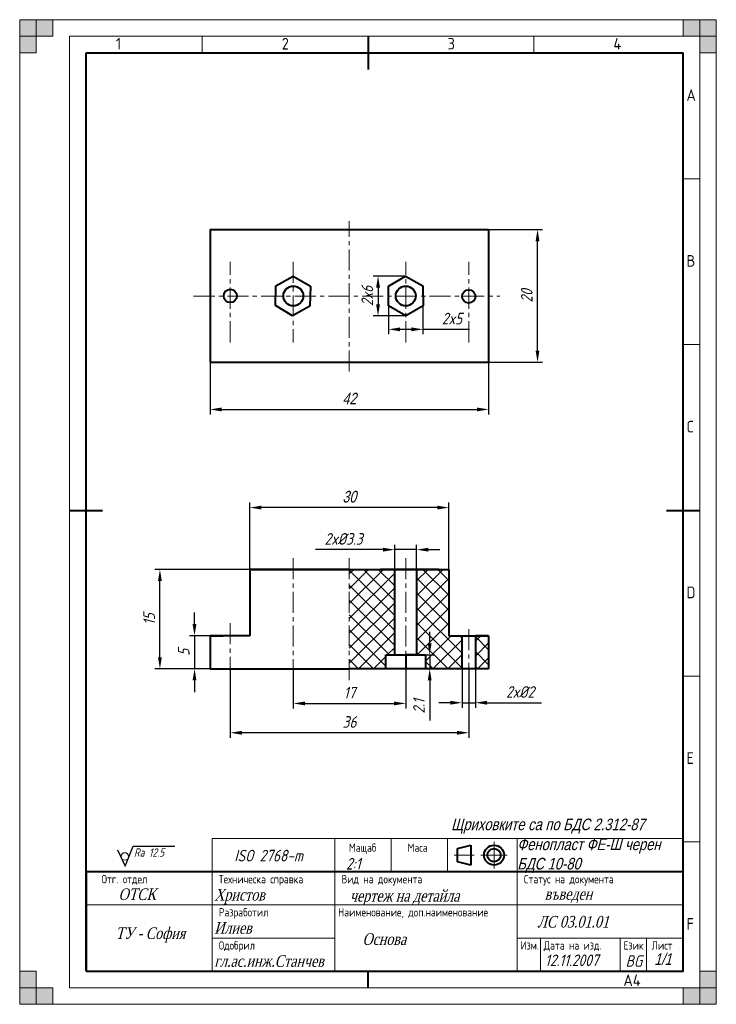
# Model space of a CAD drawing. Extents: x 0 to 210, y 0 to 297.
import ezdxf
from ezdxf.enums import TextEntityAlignment as Align

# ---------------------------------------------------------------- set-up
doc = ezdxf.new("R2010")
doc.units = 0
doc.linetypes.add('CENTER', pattern=[50.8, 31.75, -6.35, 6.35, -6.35])
doc.layers.get('DEFPOINTS').update_dxf_attribs({"linetype": 'CONTINUOUS'})
for name, color, linetype, lineweight in [('Axis Line', 6, 'CENTER', 20), ('AxisLine', 6, 'CENTER', 20), ('Hatch', 3, 'CONTINUOUS', 20), ('Text35', 3, 'CONTINUOUS', 35), ('Text50', 9, 'CONTINUOUS', 50), ('Thick Line', 5, 'CONTINUOUS', 40), ('ThickLine', 5, 'CONTINUOUS', 40), ('Thin Line', 1, 'CONTINUOUS', 20), ('ThinLine', 1, 'CONTINUOUS', 20)]:
    doc.layers.add(name, color=color, linetype=linetype, lineweight=lineweight)
doc.layers.add('DIML35', color=1, linetype='CONTINUOUS')
doc.styles.add('ISO Proportional', font='isocp.shx')
doc.styles.get("Standard").update_dxf_attribs({"font": 'simplexc.shx', "width": 0.8, "oblique": 15})
doc.styles.add('WFTEXTn', font='simplexc.shx', dxfattribs={"width": 0.8})
doc.dimstyles.get("Standard").update_dxf_attribs({"dimtxt": 3.5, "dimasz": 3.5, "dimexe": 1.5, "dimexo": 0, "dimgap": 1.5, "dimtad": 1, "dimdsep": 46, "dimtxsty": 'Standard', "dimcen": -1.5, "dimdle": 1.25, "dimadec": 0, "dimazin": 0, "dimtfac": 0.75, "dimtdec": 1, "dimtmove": 0, "dimatfit": 3, "dimfxl": 0, "dimtolj": 1, "dimarcsym": 0})

# ---------------------------------------------------------------- blocks, each defined once
blk = doc.blocks.new('*D6')
at = {"layer": 'DEFPOINTS', "color": 0, "ltscale": 0.2}
for p in [(141.37, 233.67), (156.11, 233.67), (141.37, 193.67)]:
    blk.add_point(p, dxfattribs=at)
at = {"layer": 'ThinLine', "color": 0, "lineweight": -2, "ltscale": 0.2}
for p, q in [((141.37, 233.67), (157.61, 233.67)), ((156.11, 197.17), (156.11, 230.17)), ((141.37, 193.67), (157.61, 193.67))]:
    blk.add_line(p, q, dxfattribs=at)
at = {"layer": 'ThinLine', "color": 0, "ltscale": 0.2}
for points in [[(155.52, 230.17), (156.69, 230.17), (156.11, 233.67)], [(155.52, 197.17), (156.69, 197.17), (156.11, 193.67)]]:
    blk.add_solid(points, dxfattribs=at)
at = {"layer": 'ThinLine', "color": 0, "ltscale": 0.2, "insert": (152.86, 213.67), "char_height": 3.5, "attachment_point": 5, "rotation": 90}
blk.add_mtext('\\A1;20', dxfattribs=at)
blk = doc.blocks.new('*D14')
at = {"layer": 'DEFPOINTS', "color": 0, "ltscale": 0.2}
for p in [(57.37, 193.67), (141.37, 193.67), (141.37, 179.43)]:
    blk.add_point(p, dxfattribs=at)
at = {"layer": 'Thin Line', "color": 0, "lineweight": -2, "ltscale": 0.2}
for p, q in [((57.37, 193.67), (57.37, 177.93)), ((141.37, 193.67), (141.37, 177.93)), ((60.87, 179.43), (137.87, 179.43))]:
    blk.add_line(p, q, dxfattribs=at)
at = {"layer": 'Thin Line', "color": 0, "ltscale": 0.2}
for points in [[(60.87, 180.01), (60.87, 178.85), (57.37, 179.43)], [(137.87, 180.01), (137.87, 178.85), (141.37, 179.43)]]:
    blk.add_solid(points, dxfattribs=at)
at = {"layer": 'Thin Line', "color": 0, "ltscale": 0.2, "insert": (99.37, 182.71), "char_height": 3.5, "attachment_point": 5}
blk.add_mtext('\\A1;{\\fProxy 1|b0|i0|c204|p0;42}', dxfattribs=at)
blk = doc.blocks.new('*D15')
at = {"layer": 'DEFPOINTS', "color": 0, "ltscale": 0.2}
for p in [(69.37, 149.83), (69.37, 131.18), (129.37, 131.18)]:
    blk.add_point(p, dxfattribs=at)
at = {"layer": 'Thin Line', "color": 0, "lineweight": -2, "ltscale": 0.2}
for p, q in [((69.37, 131.18), (69.37, 151.33)), ((125.87, 149.83), (72.87, 149.83)), ((129.37, 131.18), (129.37, 151.33))]:
    blk.add_line(p, q, dxfattribs=at)
at = {"layer": 'Thin Line', "color": 0, "ltscale": 0.2}
for points in [[(72.87, 150.42), (72.87, 149.25), (69.37, 149.83)], [(125.87, 150.42), (125.87, 149.25), (129.37, 149.83)]]:
    blk.add_solid(points, dxfattribs=at)
at = {"layer": 'Thin Line', "color": 0, "ltscale": 0.2, "insert": (99.37, 153.1), "char_height": 3.5, "attachment_point": 5}
blk.add_mtext('\\A1;{\\fProxy 1|b0|i0|c204|p0;30}', dxfattribs=at)
blk = doc.blocks.new('*D16')
at = {"layer": 'DEFPOINTS', "color": 0, "ltscale": 0.2}
for p in [(113.07, 137.14), (113.07, 131.18), (119.67, 131.18)]:
    blk.add_point(p, dxfattribs=at)
at = {"layer": 'Thin Line', "color": 0, "lineweight": -2, "ltscale": 0.2}
for p, q in [((109.57, 137.14), (89.2, 137.14)), ((113.07, 131.18), (113.07, 138.64)), ((119.67, 137.14), (113.07, 137.14)), ((119.67, 131.18), (119.67, 138.64)), ((123.17, 137.14), (126.67, 137.14))]:
    blk.add_line(p, q, dxfattribs=at)
at = {"layer": 'Thin Line', "color": 0, "ltscale": 0.2}
for points in [[(109.57, 137.72), (109.57, 136.56), (113.07, 137.14)], [(123.17, 137.72), (123.17, 136.56), (119.67, 137.14)]]:
    blk.add_solid(points, dxfattribs=at)
at = {"layer": 'Thin Line', "color": 0, "ltscale": 0.2, "insert": (97.64, 140.39), "char_height": 3.5, "attachment_point": 5}
blk.add_mtext('\\A1;2x%%c3.3', dxfattribs=at)
blk = doc.blocks.new('*D17')
at = {"layer": 'DEFPOINTS', "color": 0, "ltscale": 0.2}
for p in [(82.49, 101.18), (116.37, 101.18), (116.37, 90.76)]:
    blk.add_point(p, dxfattribs=at)
at = {"layer": 'Thin Line', "color": 0, "lineweight": -2, "ltscale": 0.2}
for p, q in [((82.49, 101.18), (82.49, 89.26)), ((116.37, 101.18), (116.37, 89.26)), ((85.99, 90.76), (112.87, 90.76))]:
    blk.add_line(p, q, dxfattribs=at)
at = {"layer": 'Thin Line', "color": 0, "ltscale": 0.2}
for points in [[(85.99, 91.34), (85.99, 90.17), (82.49, 90.76)], [(112.87, 91.34), (112.87, 90.17), (116.37, 90.76)]]:
    blk.add_solid(points, dxfattribs=at)
at = {"layer": 'Thin Line', "color": 0, "ltscale": 0.2, "insert": (99.43, 94.01), "char_height": 3.5, "attachment_point": 5}
blk.add_mtext('\\A1;17', dxfattribs=at)
blk = doc.blocks.new('*D18')
at = {"layer": 'DEFPOINTS', "color": 0, "ltscale": 0.2}
for p in [(63.49, 101.18), (135.38, 101.18), (63.49, 81.91)]:
    blk.add_point(p, dxfattribs=at)
at = {"layer": 'Thin Line', "color": 0, "lineweight": -2, "ltscale": 0.2}
for p, q in [((63.49, 101.18), (63.49, 80.41)), ((135.38, 101.18), (135.38, 80.41)), ((131.88, 81.91), (66.99, 81.91))]:
    blk.add_line(p, q, dxfattribs=at)
at = {"layer": 'Thin Line', "color": 0, "ltscale": 0.2}
for points in [[(66.99, 82.49), (66.99, 81.32), (63.49, 81.91)], [(131.88, 82.49), (131.88, 81.32), (135.38, 81.91)]]:
    blk.add_solid(points, dxfattribs=at)
at = {"layer": 'Thin Line', "color": 0, "ltscale": 0.2, "insert": (99.43, 85.16), "char_height": 3.5, "attachment_point": 5}
blk.add_mtext('\\A1;36', dxfattribs=at)
blk = doc.blocks.new('*D19')
at = {"layer": 'DEFPOINTS', "color": 0, "ltscale": 0.2}
for p in [(133.37, 101.18), (137.37, 101.18), (137.37, 90.97)]:
    blk.add_point(p, dxfattribs=at)
at = {"layer": 'Thin Line', "color": 0, "lineweight": -2, "ltscale": 0.2}
for p, q in [((133.37, 101.18), (133.37, 89.47)), ((137.37, 101.18), (137.37, 89.47)), ((129.87, 90.97), (126.37, 90.97)), ((133.37, 90.97), (137.37, 90.97)), ((140.87, 90.97), (157.33, 90.97))]:
    blk.add_line(p, q, dxfattribs=at)
at = {"layer": 'Thin Line', "color": 0, "ltscale": 0.2}
for points in [[(129.87, 91.55), (129.87, 90.39), (133.37, 90.97)], [(140.87, 91.55), (140.87, 90.39), (137.37, 90.97)]]:
    blk.add_solid(points, dxfattribs=at)
at = {"layer": 'Thin Line', "color": 0, "ltscale": 0.2, "insert": (150.85, 94.22), "char_height": 3.5, "attachment_point": 5}
blk.add_mtext('\\A1;2x%%c2', dxfattribs=at)
blk = doc.blocks.new('*D20')
at = {"layer": 'DEFPOINTS', "color": 0, "ltscale": 0.2}
for p in [(57.37, 111.18), (52.7, 101.18), (57.37, 101.18)]:
    blk.add_point(p, dxfattribs=at)
at = {"layer": 'Thin Line', "color": 0, "lineweight": -2, "ltscale": 0.2}
for p, q in [((52.7, 114.68), (52.7, 118.18)), ((57.37, 111.18), (51.2, 111.18)), ((52.7, 111.18), (52.7, 101.18)), ((57.37, 101.18), (51.2, 101.18)), ((52.7, 97.68), (52.7, 94.18))]:
    blk.add_line(p, q, dxfattribs=at)
at = {"layer": 'Thin Line', "color": 0, "ltscale": 0.2}
for points in [[(52.11, 114.68), (53.28, 114.68), (52.7, 111.18)], [(52.11, 97.68), (53.28, 97.68), (52.7, 101.18)]]:
    blk.add_solid(points, dxfattribs=at)
at = {"layer": 'Thin Line', "color": 0, "ltscale": 0.2, "insert": (49.45, 106.18), "char_height": 3.5, "attachment_point": 5, "rotation": 90}
blk.add_mtext('\\A1;5', dxfattribs=at)
blk = doc.blocks.new('*D21')
at = {"layer": 'DEFPOINTS', "color": 0, "ltscale": 0.2}
for p in [(42.27, 131.18), (69.37, 131.18), (57.37, 101.18)]:
    blk.add_point(p, dxfattribs=at)
at = {"layer": 'Thin Line', "color": 0, "lineweight": -2, "ltscale": 0.2}
for p, q in [((69.37, 131.18), (40.77, 131.18)), ((42.27, 104.68), (42.27, 127.68)), ((57.37, 101.18), (40.77, 101.18))]:
    blk.add_line(p, q, dxfattribs=at)
at = {"layer": 'Thin Line', "color": 0, "ltscale": 0.2}
for points in [[(41.69, 127.68), (42.85, 127.68), (42.27, 131.18)], [(41.69, 104.68), (42.85, 104.68), (42.27, 101.18)]]:
    blk.add_solid(points, dxfattribs=at)
at = {"layer": 'Thin Line', "color": 0, "ltscale": 0.2, "insert": (39.02, 116.18), "char_height": 3.5, "attachment_point": 5, "rotation": 90}
blk.add_mtext('\\A1;15', dxfattribs=at)
blk = doc.blocks.new('*D22')
at = {"layer": 'DEFPOINTS', "color": 0, "ltscale": 0.2}
for p in [(122.37, 105.38), (122.37, 101.18), (123.6, 101.18)]:
    blk.add_point(p, dxfattribs=at)
at = {"layer": 'Thin Line', "color": 0, "lineweight": -2, "ltscale": 0.2}
for p, q in [((123.6, 108.88), (123.6, 112.38)), ((122.37, 105.38), (125.1, 105.38)), ((123.6, 105.38), (123.6, 101.18)), ((122.37, 101.18), (125.1, 101.18)), ((123.6, 97.68), (123.6, 85.58))]:
    blk.add_line(p, q, dxfattribs=at)
at = {"layer": 'Thin Line', "color": 0, "ltscale": 0.2}
for points in [[(123.02, 108.88), (124.18, 108.88), (123.6, 105.38)], [(123.02, 97.68), (124.18, 97.68), (123.6, 101.18)]]:
    blk.add_solid(points, dxfattribs=at)
at = {"layer": 'Thin Line', "color": 0, "ltscale": 0.2, "insert": (120.35, 89.88), "char_height": 3.5, "attachment_point": 5, "rotation": 90}
blk.add_mtext('\\A1;2.1', dxfattribs=at)
blk = doc.blocks.new('*D23')
at = {"layer": 'DEFPOINTS', "color": 0, "ltscale": 0.2}
for p in [(116.34, 219.67), (108.03, 207.67), (116.4, 207.67)]:
    blk.add_point(p, dxfattribs=at)
at = {"layer": 'Thin Line', "color": 0, "lineweight": -2, "ltscale": 0.2}
for p, q in [((116.34, 219.67), (106.53, 219.67)), ((108.03, 216.17), (108.03, 211.17)), ((116.4, 207.67), (106.53, 207.67))]:
    blk.add_line(p, q, dxfattribs=at)
at = {"layer": 'Thin Line', "color": 0, "ltscale": 0.2}
for points in [[(107.44, 216.17), (108.61, 216.17), (108.03, 219.67)], [(107.44, 211.17), (108.61, 211.17), (108.03, 207.67)]]:
    blk.add_solid(points, dxfattribs=at)
at = {"layer": 'Thin Line', "color": 0, "ltscale": 0.2, "insert": (104.78, 213.67), "char_height": 3.5, "attachment_point": 5, "rotation": 90}
blk.add_mtext('\\A1;2x6', dxfattribs=at)
blk = doc.blocks.new('*D24')
at = {"layer": 'DEFPOINTS', "color": 0, "ltscale": 0.2}
for p in [(111.19, 210.65), (121.58, 210.69), (121.58, 203.6)]:
    blk.add_point(p, dxfattribs=at)
at = {"layer": 'Thin Line', "color": 0, "lineweight": -2, "ltscale": 0.2}
for p, q in [((111.19, 210.65), (111.19, 202.1)), ((121.58, 210.69), (121.58, 202.1)), ((114.69, 203.6), (118.08, 203.6)), ((121.58, 203.6), (135.55, 203.6))]:
    blk.add_line(p, q, dxfattribs=at)
at = {"layer": 'Thin Line', "color": 0, "ltscale": 0.2}
for points in [[(114.69, 204.18), (114.69, 203.01), (111.19, 203.6)], [(118.08, 204.18), (118.08, 203.01), (121.58, 203.6)]]:
    blk.add_solid(points, dxfattribs=at)
at = {"layer": 'Thin Line', "color": 0, "ltscale": 0.2, "insert": (130.32, 206.85), "char_height": 3.5, "attachment_point": 5}
blk.add_mtext('\\A1;2x5', dxfattribs=at)

msp = doc.modelspace()

# ---------------------------------------------------------------- hatches: boundary and pattern name
at = {"layer": 'Hatch', "ltscale": 0.2}
h = msp.add_hatch(dxfattribs=at)
h.set_pattern_fill('ANSI37', color=256, style=0)
h.set_pattern_definition([(45, (21.328, -109.8245), (-2.245064, 2.245064), []), (135, (21.328, -109.8245), (-2.245064, -2.245064), [])])
h.paths.add_polyline_path([(113.071, 131.182), (99.371, 131.182), (99.371, 101.182), (110.371, 101.182), (110.371, 105.382), (113.071, 105.382)])
h.paths.add_polyline_path([(119.671, 105.382), (122.371, 105.382), (122.371, 101.182), (122.671, 101.182), (133.371, 101.182), (133.371, 111.182), (129.371, 111.182), (129.371, 131.182), (119.671, 131.182)])
h.paths.add_polyline_path([(137.371, 101.182), (141.371, 101.182), (141.371, 111.182), (137.371, 111.182)])
at = {"layer": 'ThinLine'}
for points in [[(0, 297), (5, 297), (5, 287), (0, 287)], [(0, 292), (10, 292), (10, 297), (0, 297)], [(210, 297), (210, 292), (200, 292), (200, 297)], [(205, 297), (205, 287), (210, 287), (210, 297)], [(5, 0), (5, 10), (0, 10), (0, 0)], [(210, 0), (205, 0), (205, 10), (210, 10)], [(0, 0), (0, 5), (10, 5), (10, 0)], [(210, 5), (200, 5), (200, 0), (210, 0)]]:
    msp.add_hatch(color=256, dxfattribs=at).paths.add_polyline_path(points)

# ---------------------------------------------------------------- linework, layer by layer
at = {"layer": 'Axis Line', "ltscale": 0.2}
for p, q in [((52.435, 213.617), (144.72, 213.617)), ((82.485, 134.561), (82.485, 97.434)), ((116.371, 134.561), (116.371, 97.659)), ((63.489, 114.949), (63.489, 97.434)), ((135.376, 113.159), (135.376, 97.659))]:
    msp.add_line(p, q, dxfattribs=at)
at = {"layer": 'AxisLine', "ltscale": 0.2}
for p, q in [((99.371, 190.846), (99.371, 236.257)), ((63.489, 199.671), (63.489, 223.937)), ((82.485, 223.937), (82.485, 199.671)), ((116.371, 199.671), (116.371, 223.937)), ((135.371, 199.671), (135.371, 223.937)), ((99.371, 134.561), (99.371, 97.434))]:
    msp.add_line(p, q, dxfattribs=at)
at = {"layer": 'DIML35', "ltscale": 0.5}
for p, q in [((31.82, 41.706), (34.25, 47.742)), ((34.25, 47.742), (46.738, 47.742)), ((29.447, 46.592), (31.82, 41.666))]:
    msp.add_line(p, q, dxfattribs=at)
at = {"layer": 'Thick Line', "linetype": 'Continuous'}
for p, q in [((57.371, 233.669), (141.371, 233.669)), ((57.371, 233.669), (57.371, 193.669)), ((141.371, 233.669), (141.371, 193.669)), ((77.232, 216.768), (82.485, 219.669)), ((82.485, 219.669), (87.624, 216.571)), ((111.161, 216.645), (116.343, 219.669)), ((116.343, 219.669), (121.553, 216.693)), ((77.118, 210.768), (77.232, 216.768)), ((87.624, 216.571), (87.51, 210.571)), ((111.189, 210.645), (111.161, 216.645)), ((121.553, 216.693), (121.581, 210.693)), ((82.257, 207.669), (77.118, 210.768)), ((87.51, 210.571), (82.257, 207.669)), ((116.399, 207.669), (111.189, 210.645)), ((121.581, 210.693), (116.399, 207.669)), ((57.371, 193.669), (141.371, 193.669))]:
    msp.add_line(p, q, dxfattribs=at)
at = {"layer": 'Thick Line'}
for p, q in [((76.371, 131.182), (89.971, 131.182)), ((126.371, 131.182), (108.771, 131.182)), ((122.371, 131.182), (108.771, 131.182))]:
    msp.add_line(p, q, dxfattribs=at)
at = {"layer": 'Thick Line', "linetype": 'Continuous'}
for centre, radius in [((63.489, 213.669), 2), ((82.485, 213.669), 3), ((116.371, 213.669), 3)]:
    msp.add_circle(centre, radius, dxfattribs=at)
at = {"layer": 'ThickLine'}
for p, q in [((105, 292), (105, 282)), ((20, 10), (20, 287)), ((20, 287), (200, 287)), ((200, 10), (200, 287)), ((15, 149), (25, 149)), ((195, 149), (205, 149)), ((132, 47), (136, 48)), ((136, 48), (136, 42)), ((132, 43), (132, 47)), ((136, 42), (132, 43)), ((105, 5), (105, 10))]:
    msp.add_line(p, q, dxfattribs=at)
at = {"layer": 'ThickLine', "ltscale": 0.2}
for p, q in [((99.371, 131.182), (69.371, 131.182)), ((69.371, 131.182), (69.371, 111.182)), ((69.371, 131.182), (111.371, 131.182)), ((69.371, 131.182), (99.371, 131.182)), ((69.371, 131.182), (99.371, 131.182)), ((79.371, 131.182), (79.571, 131.182)), ((85.371, 131.182), (85.171, 131.182)), ((99.371, 131.182), (129.371, 131.182)), ((113.071, 105.382), (113.071, 131.182)), ((119.671, 131.182), (119.671, 105.382)), ((129.371, 131.182), (129.371, 111.182)), ((69.371, 111.182), (57.371, 111.182)), ((57.371, 111.182), (57.371, 101.182)), ((57.371, 111.182), (61.371, 111.182)), ((129.371, 111.182), (141.371, 111.182)), ((133.371, 101.182), (133.371, 111.182)), ((141.371, 111.182), (137.371, 111.182)), ((137.371, 111.182), (137.371, 101.182)), ((141.371, 111.182), (141.371, 101.182)), ((110.371, 101.182), (110.371, 105.382)), ((110.371, 105.382), (113.071, 105.382)), ((113.071, 105.382), (119.671, 105.382)), ((119.671, 105.382), (116.371, 105.382)), ((116.371, 105.382), (116.371, 101.182)), ((119.671, 105.382), (122.371, 105.382)), ((122.371, 105.382), (122.371, 101.182)), ((57.371, 101.182), (99.371, 101.182)), ((61.371, 101.182), (65.371, 101.182)), ((141.371, 101.182), (99.371, 101.182)), ((122.371, 101.182), (110.371, 101.182)), ((122.671, 101.182), (110.671, 101.182)), ((137.371, 101.182), (133.371, 101.182))]:
    msp.add_line(p, q, dxfattribs=at)
at = {"layer": 'ThickLine'}
msp.add_lwpolyline([(20, 10), (200, 10), (200, 40), (20, 40)], close=True, dxfattribs=at)
at = {"layer": 'ThickLine', "linetype": 'Continuous'}
msp.add_circle((135.371, 213.539), 2, dxfattribs=at)
at = {"layer": 'ThickLine'}
for radius in [3, 2]:
    msp.add_circle((143, 45), radius, dxfattribs=at)
at = {"layer": 'Thin Line', "ltscale": 0.2}
msp.add_circle((31.696, 44.613), 1.12, dxfattribs=at)
at = {"layer": 'ThinLine'}
for p, q in [((210, 297), (0, 297)), ((0, 297), (0, 0)), ((210, 297), (210, 0)), ((205, 292), (15, 292)), ((15, 292), (15, 5)), ((55, 292), (55, 287)), ((155, 292), (155, 287)), ((205, 292), (205, 5)), ((200, 249), (205, 249)), ((200, 199), (205, 199)), ((200, 99), (205, 99)), ((95.002, 40), (95.002, 50)), ((112.002, 40), (112.002, 50)), ((129.002, 40), (129.002, 50)), ((143, 41), (143, 49)), ((150.002, 40), (150.002, 50)), ((200, 49), (205, 49)), ((131, 45), (137, 45)), ((139, 45), (147, 45)), ((58.002, 10), (58.002, 40)), ((95.002, 10), (95.002, 40)), ((150.002, 10), (150.002, 40)), ((20, 30), (200, 30)), ((58.002, 20), (95.002, 20)), ((150.018, 20), (200, 20)), ((157.002, 20), (157.002, 10)), ((181.002, 10.108), (181.002, 20)), ((189, 9.935), (189, 20)), ((15, 5), (205, 5)), ((0, 0), (210, 0))]:
    msp.add_line(p, q, dxfattribs=at)
for points in [[(0, 297), (5, 297), (5, 287), (0, 287)], [(0, 292), (10, 292), (10, 297), (0, 297)], [(58.002, 40), (200, 40), (200, 50), (58.002, 50)]]:
    msp.add_lwpolyline(points, close=True, dxfattribs=at)
at = {"layer": 'ThinLine', "ltscale": 0.5}
for points in [[(210, 297), (210, 292), (200, 292), (200, 297)], [(205, 297), (205, 287), (210, 287), (210, 297)], [(5, 0), (5, 10), (0, 10), (0, 0)], [(210, 0), (205, 0), (205, 10), (210, 10)], [(0, 0), (0, 5), (10, 5), (10, 0)], [(210, 5), (200, 5), (200, 0), (210, 0)]]:
    msp.add_lwpolyline(points, close=True, dxfattribs=at)

# ---------------------------------------------------------------- texts
at = {"layer": 'DIML35', "ltscale": 0.5, "insert": (34.442, 47.039), "char_height": 2.5, "width": 14.23459, "attachment_point": 1}
msp.add_mtext('Ra 12.5', dxfattribs=at)
at = {"layer": 'Text35', "ltscale": 0.5, "style": 'ISO Proportional'}
for s, p in [('1', (29, 288)), ('2', (79, 288)), ('3', (129, 288)), ('4', (179, 288)), ('A', (201, 272.5)), ('B', (201, 222.5)), ('C', (201, 172.5)), ('D', (201, 122.5)), ('E', (201, 72.5)), ('F', (201, 22.5)), ('A4', (182, 5.5))]:
    msp.add_text(s, height=3.5, dxfattribs=at).set_placement(p)
at = {"layer": 'Text35', "style": 'WFTEXTn', "width": 0.8}
for s, p in [('Мащаб', (103.381, 46)), ('Маса', (119.952, 46)), ('Отг. отдел', (31.571, 36.5))]:
    msp.add_text(s, height=2.5, dxfattribs=at).set_placement(p, align=Align.CENTER)
for s, p in [('Техническа справка', (60, 36.5)), ('Вид на документа', (97, 36.5)), ('Статус на документа', (152, 36.5)), ('Разработил', (60, 26.5)), ('Наименование, доп.наименование', (96, 26.5)), ('Одобрил', (60, 16.5)), ('Изм.', (151, 16.5)), ('Дата на изд.', (157.998, 16.5)), ('Език', (182.017, 16.5)), ('Лист', (190.514, 16.5))]:
    msp.add_text(s, height=2.5, dxfattribs=at).set_placement(p)
at = {"layer": 'Text50', "ltscale": 0.2, "insert": (130.065, 56.012), "char_height": 3.5, "width": 71.03651, "attachment_point": 1}
msp.add_mtext('{\\fArial|b0|i0|c204|p34;Щриховките са по БДС \\fArial|b0|i0|c0|p34;2.312-87}', dxfattribs=at)
at = {"layer": 'Thick Line', "ltscale": 0.2, "insert": (64.707, 46.603), "char_height": 3.5, "width": 37, "attachment_point": 1}
msp.add_mtext('ISO 2768-m', dxfattribs=at)
at = {"layer": 'ThickLine', "ltscale": 0.2, "char_height": 3.5, "attachment_point": 1}
for s, insert, width in [('{\\fArial|b0|i0|c204|p34;Фенопласт ФЕ-Ш черен БДС 10-80}', (150.002, 50), 46.01845), ('2:1', (98.373, 44.149), 9.67313), ('{\\fTimes New Roman|b0|i0|c204|p18;ОТСК}', (29.788, 34.961), 10.65889), ('{\\fTimes New Roman|b0|i0|c204|p18;Христов}', (58.661, 34.81), 30.21725), ('{\\fTimes New Roman|b0|i0|c204|p18;чертеж на детайла}', (99.536, 34.482), 100.46362), ('{\\fTimes New Roman|b0|i0|c204|p18;въведен}', (158.255, 35.058), 41.74542), ('{\\fTimes New Roman|b0|i0|c204|p18;Илиев}', (58.661, 24.81), 30.21725), ('{\\fTimes New Roman|b0|i0|c204|p18;ЛС 0\\fTimes New Roman|b0|i0|c0|p18;3\\fTimes New Roman|b0|i0|c204|p18;.01.0\\fTimes New Roman|b0|i0|c0|p18;1}', (156.067, 26.657), 31.43769), ('{\\fTimes New Roman|b0|i0|c204|p18;ТУ - София}', (28.913, 23.205), 22.91612), ('{\\fTimes New Roman|b0|i0|c204|p18;Основа}', (103.337, 21.428), 100.46362), ('{\\fTimes New Roman|b0|i0|c204|p18;гл.ас.инж.Станчев}', (58.661, 14.81), 30.21725), ('12.11.2007', (158.37, 15.034), 21.25045), ('BG', (182.668, 14.804), 3.91532), ('{\\fProxy 1|b0|i0|c204|p0;1/1}', (191.304, 15.379), 6.21844)]:
    msp.add_mtext(s, dxfattribs=dict(at, insert=insert, width=width))

# ---------------------------------------------------------------- dimensions: what is measured, and where the dimension line sits
at = {"layer": 'Thin Line', "ltscale": 0.2}
for base, p1, p2, text, picture, middle in [((108.026, 207.669), (116.343, 219.669), (116.399, 207.669), '2x6', '*D23', (104.776, 213.669)), ((42.269, 131.182), (57.371, 101.182), (69.371, 131.182), '15', '*D21', (39.019, 116.182)), ((52.697, 101.182), (57.371, 111.182), (57.371, 101.182), '5', '*D20', (49.447, 106.182)), ((123.599, 101.182), (122.371, 105.382), (122.371, 101.182), '2.1', '*D22', (120.349, 89.88))]:
    dim = msp.add_linear_dim(base=base, p1=p1, p2=p2, angle=90, text=text, dimstyle='Standard', dxfattribs=at)
    dim.commit()
    dim.dimension.update_dxf_attribs({"geometry": picture, "text_midpoint": middle})
for base, p1, p2, text, picture, middle in [((121.581, 203.598), (111.189, 210.645), (121.581, 210.693), '2x5', '*D24', (130.317, 206.848)), ((141.371, 179.43), (57.371, 193.669), (141.371, 193.669), '{\\fProxy 1|b0|i0|c204|p0;42}', '*D14', (99.371, 182.713)), ((69.371, 149.833), (129.371, 131.182), (69.371, 131.182), '{\\fProxy 1|b0|i0|c204|p0;30}', '*D15', (99.371, 153.102)), ((113.071, 137.142), (119.671, 131.182), (113.071, 131.182), '2x%%c3.3', '*D16', (97.636, 140.392)), ((63.489, 81.907), (135.376, 101.182), (63.489, 101.182), '36', '*D18', (99.432, 85.157)), ((116.371, 90.756), (82.485, 101.182), (116.371, 101.182), '17', '*D17', (99.428, 94.006)), ((137.371, 90.971), (133.371, 101.182), (137.371, 101.182), '2x%%c2', '*D19', (150.851, 94.221))]:
    dim = msp.add_linear_dim(base=base, p1=p1, p2=p2, text=text, dimstyle='Standard', dxfattribs=at)
    dim.commit()
    dim.dimension.update_dxf_attribs({"geometry": picture, "text_midpoint": middle})
at = {"layer": 'ThinLine', "ltscale": 0.2}
dim = msp.add_linear_dim(base=(156.108, 233.669), p1=(141.371, 193.669), p2=(141.371, 233.669), angle=90, text='20', dimstyle='Standard', dxfattribs=at)
dim.commit()
dim.dimension.update_dxf_attribs({"geometry": '*D6', "text_midpoint": (152.858, 213.669)})

doc.saveas('drawing.dxf')
